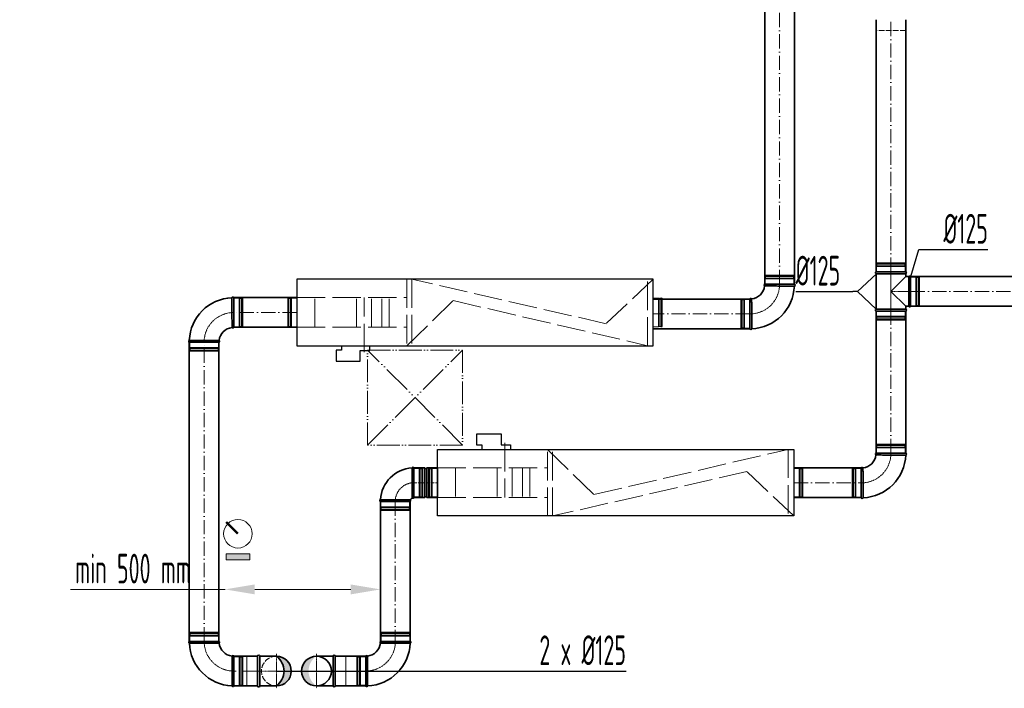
# Model space of a CAD drawing. Header units: millimetres. Extents: x 8221 to 89444, y -105166 to -5578.
# Tile 61 of 118: x 64339 to 68484, y -64703 to -61890. Entities that reach past the tile are written whole.
import ezdxf

# ---------------------------------------------------------------- set-up
doc = ezdxf.new("R2010")
doc.units = ezdxf.units.MM
for name, pattern in [('ACAD_ISO02W100', [15, 12, -3]), ('ACAD_ISO05W100', [33, 24, -3, 0, -3, 0, -3]), ('ACAD_ISO10W100', [18, 12, -3, 0, -3]), ('phl_thick', [0])]:
    doc.linetypes.add(name, pattern=pattern)
for name, color, linetype, lineweight in [('UT_KOTY - DIMENZE', 7, 'Continuous', 5), ('VZT_01 SUP (PŘÍVOD) - OBRYS', 5, 'Continuous', 35), ('VZT_02 SUP (PŘÍVOD) - OSA', 5, 'ACAD_ISO10W100', 5), ('VZT_05 ETA (ODVOD) - OBRYS', 6, 'Continuous', 35), ('VZT_06 ETA (ODVOD) - OSA', 6, 'ACAD_ISO10W100', 5), ('VZT_08 ETA (ODVOD) - SKRYTÉ', 6, 'ACAD_ISO02W100', 5), ('VZT_21 ZAŘÍZENÍ - OBRYS', 1, 'Continuous', 30), ('VZT_22 ZAŘÍZENÍ - DETAIL', 8, 'Continuous', 5), ('VZT_60_KOTY - DIMENZE', 7, 'Continuous', 5), ('VZT_KOTY - DIMENZE', 7, 'Continuous', 5), ('VZT_POPIS - OBECNE', 7, 'Continuous', 5), ('VZT_POŽADAVKY NA STAVBU - PODHLEDY', 4, 'ACAD_ISO05W100', 5)]:
    doc.layers.add(name, color=color, linetype=linetype, lineweight=lineweight)
for name, color, linetype, lineweight, plot in [('VZT_03 SUP (PŘÍVOD) - NETISK', 8, 'ACAD_ISO02W100', 5, False), ('VZT_07 ETA (ODVOD) - NETISK', 8, 'ACAD_ISO02W100', 5, False), ('VZT_39 TLUMIČE HLUKU - NETISK', 8, 'ACAD_ISO02W100', 5, False)]:
    doc.layers.add(name, color=color, linetype=linetype, lineweight=lineweight, plot=plot)
doc.styles.add('EVORA_125', font='isocp.shx', dxfattribs={"width": 0.6, "height": 125})
doc.styles.add('ISOCP 2.5', font='isocp.shx', dxfattribs={"width": 0.6, "height": 2.5})

msp = doc.modelspace()

# ---------------------------------------------------------------- hatches: boundary and pattern name
at = {"layer": 'VZT_01 SUP (PŘÍVOD) - OBRYS'}
h = msp.add_hatch(color=256, dxfattribs=at)
h.dxf.hatch_style = 1
h.paths.add_polyline_path([(65587.8, -64692.9, -0.242708), (65555.5, -64630.4), (65525.3, -64630.4, 0.414214)])
h.paths.add_polyline_path([(65525.3, -64630.4), (65555.5, -64630.4, -0.242708), (65587.8, -64567.9, 0.414214)])
at = {"layer": 'VZT_05 ETA (ODVOD) - OBRYS'}
h = msp.add_hatch(color=256, dxfattribs=at)
h.dxf.hatch_style = 1
h.paths.add_polyline_path([(65419.9, -64692.8, 0.242708), (65452.1, -64630.3), (65482.4, -64630.3, -0.414214)])
h.paths.add_polyline_path([(65482.4, -64630.3), (65452.1, -64630.3, 0.242708), (65419.9, -64567.8, -0.414214)])
at = {"layer": 'VZT_POPIS - OBECNE'}
h = msp.add_hatch(color=256, dxfattribs=at)
h.dxf.hatch_style = 1
h.paths.add_polyline_path([(65208, -64162.7), (65308, -64162.7), (65308, -64137.7), (65208, -64137.7)])

# ---------------------------------------------------------------- linework, layer by layer
at = {"layer": 'UT_KOTY - DIMENZE'}
for p, q in [((65203.9, -64286.8), (64553.7, -64286.8)), ((65733.3, -64286.8), (65328.9, -64286.8))]:
    msp.add_line(p, q, dxfattribs=at)
for points in [[(65328.9, -64266), (65328.9, -64307.6), (65203.9, -64286.8)], [(65733.3, -64266), (65733.3, -64307.6), (65858.3, -64286.8)]]:
    msp.add_solid(points, dxfattribs=at)
at = {"layer": 'VZT_01 SUP (PŘÍVOD) - OBRYS'}
for p, q in [((67944.2, -62950.9), (68069.2, -62950.9)), ((68069.2, -62958.6), (67944.2, -62958.6)), ((67944.2, -63108.3), (67944.2, -62958.6)), ((68006.7, -63033.4), (68069.2, -62970.9)), ((68069.2, -62970.9), (68069.2, -62958.6)), ((68082.1, -62970.9), (68069.2, -62970.9)), ((68082.1, -62970.9), (68082.1, -63095.9)), ((68089.7, -62970.9), (68089.7, -63095.9)), ((68069.2, -63095.9), (68006.7, -63033.4)), ((68069.2, -63108.3), (67944.2, -63108.3)), ((68069.2, -63115.9), (67944.2, -63115.9)), ((68082.1, -63095.9), (68069.2, -63095.9)), ((68069.2, -63108.3), (68069.2, -63095.9)), ((67944.2, -63713.8), (68069.2, -63713.8)), ((65991.4, -63900.5), (65991.4, -63775.5)), ((65999.1, -63900.5), (65999.1, -63775.5)), ((65999.1, -63775.5), (66044.6, -63775.5)), ((65999.1, -63900.5), (65999.1, -63775.5)), ((66044.6, -63900.5), (66044.6, -63775.5)), ((66052.6, -63900.5), (66052.6, -63775.5)), ((66052.6, -63775.5), (66098.1, -63775.5)), ((66098.1, -63900.5), (66098.1, -63775.5)), ((67881.7, -63901.3), (67881.7, -63776.3)), ((65999.1, -63900.5), (66044.6, -63900.5)), ((66052.6, -63900.5), (66098.1, -63900.5)), ((65982.6, -63909.3), (65857.6, -63909.3)), ((65982.6, -63917), (65857.6, -63917)), ((65983.6, -64505.3), (65858.6, -64505.3)), ((65796.1, -64567.8), (65796.1, -64692.8))]:
    msp.add_line(p, q, dxfattribs=at)
for points in [[(67944.2, -61890.1), (67944.2, -62950.6)], [(68069.2, -61890.1), (68069.2, -62950.6)], [(68711.7, -62970.9), (68090, -62970.9)], [(67944.2, -63115.9), (67944.2, -63713.8)], [(68069.2, -63115.9), (68069.2, -63713.8)], [(68711.7, -63095.9), (68090, -63095.9)], [(67882.2, -63775.5), (67598.1, -63775.5)], [(67882.2, -63900.5), (67598.1, -63900.5)], [(65857.6, -64505.3), (65857.6, -63917)], [(65982.6, -64505.3), (65982.6, -63917)], [(65658.8, -64567.8), (65588.8, -64567.8)], [(65658.8, -64567.8), (65658.8, -64692.8)], [(65796.1, -64567.8), (65667.8, -64567.8)], [(65667.8, -64567.8), (65667.8, -64692.8)], [(65658.8, -64692.8), (65588.8, -64692.8)], [(65796.1, -64692.8), (65667.8, -64692.8)]]:
    msp.add_lwpolyline(points, dxfattribs=at)
for centre, radius, start, end in [((67945.9, -62954.8), 4.17, 113.4678, 246.5322), ((68067.5, -62954.8), 4.17, 293.4678, 66.5322), ((68085.9, -62972.6), 4.17, 23.4678, 156.5322), ((67945.9, -63112.1), 4.17, 113.4678, 246.5322), ((68067.5, -63112.1), 4.17, 293.4678, 66.5322), ((68085.9, -63094.3), 4.17, 203.4678, 336.5322), ((67881.7, -63713.8), 62.5, 276.8302, 353.1698), ((67881.7, -63713.8), 187.5, 272.3607, 357.6393), ((67945.9, -63717.6), 4.17, 113.4678, 239.7019), ((68067.5, -63717.6), 4.17, 291.1072, 66.5322), ((65999.1, -63917), 141.5, 93.1369, 176.8631), ((65995.2, -63777.1), 4.17, 23.4678, 159.6691), ((66048.6, -63775.5), 4, 180, 0), ((67885.5, -63778), 4.17, 30.2981, 156.5322), ((65999.1, -63917), 16.5, 113.8093, 156.1907), ((65995.2, -63898.8), 4.17, 203.4678, 336.5322), ((66048.6, -63900.5), 4, 0, 180), ((67885.5, -63899.6), 4.17, 203.4678, 338.8928), ((65859.2, -63913.1), 4.17, 110.3309, 246.5322), ((65980.9, -63913.1), 4.17, 293.4678, 66.5322), ((65796.1, -64505.3), 62.5, 276.8302, 353.1698), ((65796.1, -64505.3), 187.5, 272.3607, 357.6393), ((65860.3, -64509.2), 4.17, 113.4678, 239.7019), ((65981.9, -64509.2), 4.17, 291.1072, 66.5322), ((65588.8, -64630.3), 62.5, 90, 270), ((65588.8, -64630.3), 62.5, 270, 90), ((65663.3, -64567.8), 4.5, 0, 180), ((65799.9, -64569.5), 4.17, 30.2981, 156.5322), ((65663.3, -64692.8), 4.5, 180, 0), ((65799.9, -64691.2), 4.17, 203.4678, 338.8928)]:
    msp.add_arc(centre, radius, start, end, dxfattribs=at)
for points, knots in [([(67943.8, -63721.2), (67943.8, -63721.2), (67945.3, -63721.2), (67951.5, -63721.3), (67956, -63721.3), (67967.3, -63721.4), (67974.1, -63721.4), (67989.2, -63721.4), (67997.2, -63721.4), (68013.6, -63721.5), (68021.7, -63721.5), (68036.9, -63721.5), (68043.8, -63721.5), (68055.6, -63721.5), (68060.4, -63721.5), (68067, -63721.5), (68068.8, -63721.5), (68069, -63721.5), (68069, -63721.5), (68069, -63721.5)], [0, 0, 0, 0, 24.235852, 24.235852, 48.531845, 48.531845, 73.024415, 73.024415, 97.570898, 97.570898, 122.078339, 122.078339, 146.53579, 146.53579, 170.957495, 170.957495, 195.359468, 195.359468, 197.168246, 197.168246, 197.168246, 197.168246]), ([(67889.1, -63775.8), (67889.1, -63775.8), (67889.1, -63775.9), (67889.1, -63776.2), (67889.1, -63776.6), (67889.2, -63777.6), (67889.2, -63778.4), (67889.2, -63781.5), (67889.2, -63784.7), (67889.2, -63793.6), (67889.3, -63799.8), (67889.3, -63813.9), (67889.3, -63821.7), (67889.4, -63837.9), (67889.4, -63846.1), (67889.4, -63862), (67889.4, -63869.5), (67889.4, -63882.7), (67889.4, -63888.2), (67889.4, -63895.2), (67889.4, -63897.4), (67889.4, -63900.4), (67889.4, -63901.1), (67889.4, -63901.1)], [197.067977, 197.067977, 197.067977, 197.067977, 201.792196, 201.792196, 209.190204, 209.190204, 218.040239, 218.040239, 237.760854, 237.760854, 262.206108, 262.206108, 286.831239, 286.831239, 311.323072, 311.323072, 335.946087, 335.946087, 360.704397, 360.704397, 377.088273, 377.088273, 394.105327, 394.105327, 394.105327, 394.105327]), ([(65858.2, -64512.8), (65858.2, -64512.8), (65858.2, -64512.8), (65858.5, -64512.8), (65858.9, -64512.8), (65859.9, -64512.8), (65860.7, -64512.8), (65863.8, -64512.8), (65867, -64512.8), (65875.9, -64512.9), (65882.1, -64512.9), (65896.2, -64512.9), (65904, -64513), (65920.2, -64513), (65928.5, -64513), (65944.3, -64513), (65951.8, -64513), (65965, -64513.1), (65970.6, -64513.1), (65977.5, -64513.1), (65979.7, -64513.1), (65982.7, -64513.1), (65983.5, -64513.1), (65983.5, -64513.1)], [197.067977, 197.067977, 197.067977, 197.067977, 201.792196, 201.792196, 209.190204, 209.190204, 218.040239, 218.040239, 237.760854, 237.760854, 262.206108, 262.206108, 286.831239, 286.831239, 311.323072, 311.323072, 335.946087, 335.946087, 360.704397, 360.704397, 377.088273, 377.088273, 394.105327, 394.105327, 394.105327, 394.105327]), ([(65803.5, -64567.4), (65803.5, -64567.4), (65803.6, -64569), (65803.6, -64575.1), (65803.6, -64579.6), (65803.7, -64591), (65803.7, -64597.8), (65803.7, -64612.8), (65803.8, -64620.9), (65803.8, -64637.2), (65803.8, -64645.3), (65803.8, -64660.5), (65803.8, -64667.5), (65803.8, -64679.3), (65803.8, -64684), (65803.8, -64690.6), (65803.8, -64692.4), (65803.8, -64692.7), (65803.8, -64692.7), (65803.8, -64692.7)], [0, 0, 0, 0, 24.235852, 24.235852, 48.531845, 48.531845, 73.024415, 73.024415, 97.570898, 97.570898, 122.078339, 122.078339, 146.53579, 146.53579, 170.957495, 170.957495, 195.359468, 195.359468, 197.168246, 197.168246, 197.168246, 197.168246])]:
    msp.add_open_spline(points, degree=3, knots=knots, dxfattribs=at)
at = {"layer": 'VZT_02 SUP (PŘÍVOD) - OSA', "ltscale": 0.3}
for p in [(65516.3, -64630.3), (65661.3, -64630.3)]:
    msp.add_line(p, (65588.8, -64630.3), dxfattribs=at)
at = {"layer": 'VZT_02 SUP (PŘÍVOD) - OSA', "ltscale": 5}
for points in [[(68006.7, -62950.6), (68006.7, -61890.1)], [(68090, -63033.4), (68711.7, -63033.4)], [(68006.7, -63713.8), (68006.7, -63115.9)], [(67598.1, -63838), (67882.2, -63838)], [(65920.1, -63917), (65920.1, -64505.3)], [(65667.8, -64630.3), (65796.1, -64630.3)]]:
    msp.add_lwpolyline(points, dxfattribs=at)
at = {"layer": 'VZT_02 SUP (PŘÍVOD) - OSA', "ltscale": 0.3}
for points in [[(68089.7, -63033.4), (68006.7, -63033.4)], [(65588.8, -64557.8), (65588.8, -64630.3)], [(65516.3, -64630.3), (65588.8, -64630.3)], [(65588.8, -64630.3), (65667.8, -64630.3)], [(65588.8, -64630.3), (65588.8, -64702.8)]]:
    msp.add_lwpolyline(points, dxfattribs=at)
for points in [[(68006.7, -63713.8), (68006.7, -63713.8, -0.414214), (67881.7, -63838.8), (67881.7, -63838.8)], [(65920.1, -63917), (65920.1, -63917, -0.414214), (65999.1, -63838), (65999.1, -63838)], [(65796.1, -64630.3), (65796.1, -64630.3, 0.414214), (65921.1, -64505.3), (65921.1, -64505.3)]]:
    msp.add_lwpolyline(points, format="xyb", dxfattribs=at)
at = {"layer": 'VZT_02 SUP (PŘÍVOD) - OSA'}
msp.add_lwpolyline([(65999.1, -63838), (66098.1, -63838)], dxfattribs=at)
at = {"layer": 'VZT_03 SUP (PŘÍVOD) - NETISK', "ltscale": 0.4}
for p, q in [((68066.7, -62912.9), (67946.7, -62912.9)), ((67946.7, -62912.9), (67946.7, -62916.9)), ((68066.7, -62912.9), (68066.7, -62916.9)), ((68067.7, -62917.4), (67945.7, -62917.4)), ((67945.7, -62917.4), (67945.7, -62917.9)), ((68067.7, -62917.9), (67945.7, -62917.9)), ((68067.7, -62924.9), (67945.7, -62924.9)), ((67945.7, -62924.9), (67945.7, -62925.4)), ((68067.7, -62925.4), (67945.7, -62925.4)), ((68066.7, -62916.9), (67946.7, -62916.9)), ((68066.7, -62928.9), (67946.7, -62928.9)), ((67946.7, -62928.9), (67946.7, -62950.9)), ((67947.7, -62916.9), (67947.7, -62917.4)), ((67947.7, -62917.9), (67947.7, -62924.9)), ((67947.7, -62925.4), (67947.7, -62928.9)), ((68065.7, -62916.9), (68065.7, -62917.4)), ((68065.7, -62917.9), (68065.7, -62924.9)), ((68065.7, -62925.4), (68065.7, -62928.9)), ((68066.7, -62928.9), (68066.7, -62950.9)), ((68067.7, -62917.4), (68067.7, -62917.9)), ((68067.7, -62924.9), (68067.7, -62925.4)), ((68089.7, -62973.4), (68111.7, -62973.4)), ((68111.7, -62973.4), (68111.7, -63093.4)), ((68111.7, -62974.4), (68115.2, -62974.4)), ((68115.2, -62972.4), (68115.2, -63094.4)), ((68115.2, -62972.4), (68115.7, -62972.4)), ((68115.7, -62972.4), (68115.7, -63094.4)), ((68115.7, -62974.4), (68122.7, -62974.4)), ((68122.7, -62972.4), (68122.7, -63094.4)), ((68122.7, -62972.4), (68123.2, -62972.4)), ((68123.2, -62972.4), (68123.2, -63094.4)), ((68123.2, -62974.4), (68123.7, -62974.4)), ((68123.7, -62973.4), (68123.7, -63093.4)), ((68123.7, -62973.4), (68127.7, -62973.4)), ((68127.7, -62973.4), (68127.7, -63093.4)), ((67946.7, -63115.9), (67946.7, -63137.9)), ((68066.7, -63115.9), (68066.7, -63137.9)), ((68089.7, -63093.4), (68111.7, -63093.4)), ((68111.7, -63092.4), (68115.2, -63092.4)), ((68115.2, -63094.4), (68115.7, -63094.4)), ((68115.7, -63092.4), (68122.7, -63092.4)), ((68122.7, -63094.4), (68123.2, -63094.4)), ((68123.2, -63092.4), (68123.7, -63092.4)), ((68123.7, -63093.4), (68127.7, -63093.4)), ((68067.7, -63141.4), (67945.7, -63141.4)), ((67945.7, -63141.4), (67945.7, -63141.9)), ((68067.7, -63141.9), (67945.7, -63141.9)), ((68067.7, -63148.9), (67945.7, -63148.9)), ((67945.7, -63148.9), (67945.7, -63149.4)), ((68067.7, -63149.4), (67945.7, -63149.4)), ((68066.7, -63137.9), (67946.7, -63137.9)), ((68066.7, -63149.9), (67946.7, -63149.9)), ((67946.7, -63149.9), (67946.7, -63153.9)), ((68066.7, -63153.9), (67946.7, -63153.9)), ((67947.7, -63137.9), (67947.7, -63141.4)), ((67947.7, -63141.9), (67947.7, -63148.9)), ((67947.7, -63149.4), (67947.7, -63149.9)), ((68065.7, -63137.9), (68065.7, -63141.4)), ((68065.7, -63141.9), (68065.7, -63148.9)), ((68065.7, -63149.4), (68065.7, -63149.9)), ((68066.7, -63149.9), (68066.7, -63153.9)), ((68067.7, -63141.4), (68067.7, -63141.9)), ((68067.7, -63148.9), (68067.7, -63149.4)), ((67945.7, -63680.3), (68067.7, -63680.3)), ((67945.7, -63680.8), (67945.7, -63680.3)), ((67945.7, -63680.8), (68067.7, -63680.8)), ((67945.7, -63687.8), (68067.7, -63687.8)), ((67945.7, -63688.3), (67945.7, -63687.8)), ((67945.7, -63688.3), (68067.7, -63688.3)), ((67946.7, -63675.8), (68066.7, -63675.8)), ((67946.7, -63679.8), (67946.7, -63675.8)), ((67946.7, -63679.8), (68066.7, -63679.8)), ((67946.7, -63691.8), (68066.7, -63691.8)), ((67946.7, -63713.8), (67946.7, -63691.8)), ((67947.7, -63680.3), (67947.7, -63679.8)), ((67947.7, -63687.8), (67947.7, -63680.8)), ((67947.7, -63691.8), (67947.7, -63688.3)), ((68065.7, -63680.3), (68065.7, -63679.8)), ((68065.7, -63687.8), (68065.7, -63680.8)), ((68065.7, -63691.8), (68065.7, -63688.3)), ((68066.7, -63679.8), (68066.7, -63675.8)), ((68066.7, -63713.8), (68066.7, -63691.8)), ((68067.7, -63680.8), (68067.7, -63680.3)), ((68067.7, -63688.3), (68067.7, -63687.8)), ((65999.1, -63778), (66021.1, -63778)), ((66021.1, -63898), (66021.1, -63778)), ((66021.1, -63779), (66024.6, -63779)), ((66024.6, -63899), (66024.6, -63777)), ((66024.6, -63777), (66025.1, -63777)), ((66025.1, -63899), (66025.1, -63777)), ((66025.1, -63779), (66032.1, -63779)), ((66032.1, -63899), (66032.1, -63777)), ((66032.1, -63777), (66032.6, -63777)), ((66032.6, -63899), (66032.6, -63777)), ((66032.6, -63779), (66033.1, -63779)), ((66033.1, -63898), (66033.1, -63778)), ((66033.1, -63778), (66037.1, -63778)), ((66037.1, -63898), (66037.1, -63778)), ((67843.7, -63898.8), (67843.7, -63778.8)), ((67847.7, -63778.8), (67843.7, -63778.8)), ((67847.7, -63898.8), (67847.7, -63778.8)), ((67848.2, -63779.8), (67847.7, -63779.8)), ((67848.2, -63899.8), (67848.2, -63777.8)), ((67848.7, -63777.8), (67848.2, -63777.8)), ((67848.7, -63899.8), (67848.7, -63777.8)), ((67855.7, -63779.8), (67848.7, -63779.8)), ((67855.7, -63899.8), (67855.7, -63777.8)), ((67856.2, -63777.8), (67855.7, -63777.8)), ((67856.2, -63899.8), (67856.2, -63777.8)), ((67859.7, -63779.8), (67856.2, -63779.8)), ((67859.7, -63898.8), (67859.7, -63778.8)), ((67881.7, -63778.8), (67859.7, -63778.8)), ((65999.1, -63898), (66021.1, -63898)), ((66021.1, -63897), (66024.6, -63897)), ((66024.6, -63899), (66025.1, -63899)), ((66025.1, -63897), (66032.1, -63897)), ((66032.1, -63899), (66032.6, -63899)), ((66032.6, -63897), (66033.1, -63897)), ((66033.1, -63898), (66037.1, -63898)), ((67847.7, -63898.8), (67843.7, -63898.8)), ((67848.2, -63897.8), (67847.7, -63897.8)), ((67848.7, -63899.8), (67848.2, -63899.8)), ((67855.7, -63897.8), (67848.7, -63897.8)), ((67856.2, -63899.8), (67855.7, -63899.8)), ((67859.7, -63897.8), (67856.2, -63897.8)), ((67881.7, -63898.8), (67859.7, -63898.8)), ((65981.1, -63942.5), (65859.1, -63942.5)), ((65859.1, -63943), (65859.1, -63942.5)), ((65981.1, -63943), (65859.1, -63943)), ((65981.1, -63950), (65859.1, -63950)), ((65859.1, -63950.5), (65859.1, -63950)), ((65860.1, -63939), (65860.1, -63917)), ((65980.1, -63939), (65860.1, -63939)), ((65861.1, -63942.5), (65861.1, -63939)), ((65861.1, -63950), (65861.1, -63943)), ((65979.1, -63942.5), (65979.1, -63939)), ((65979.1, -63950), (65979.1, -63943)), ((65980.1, -63939), (65980.1, -63917)), ((65981.1, -63943), (65981.1, -63942.5)), ((65981.1, -63950.5), (65981.1, -63950)), ((65981.1, -63950.5), (65859.1, -63950.5)), ((65980.1, -63951), (65860.1, -63951)), ((65860.1, -63955), (65860.1, -63951)), ((65980.1, -63955), (65860.1, -63955)), ((65861.1, -63951), (65861.1, -63950.5)), ((65979.1, -63951), (65979.1, -63950.5)), ((65980.1, -63955), (65980.1, -63951)), ((65982.1, -64471.8), (65860.1, -64471.8)), ((65860.1, -64472.3), (65860.1, -64471.8)), ((65982.1, -64472.3), (65860.1, -64472.3)), ((65982.1, -64479.3), (65860.1, -64479.3)), ((65860.1, -64479.8), (65860.1, -64479.3)), ((65982.1, -64479.8), (65860.1, -64479.8)), ((65981.1, -64467.3), (65861.1, -64467.3)), ((65861.1, -64471.3), (65861.1, -64467.3)), ((65981.1, -64471.3), (65861.1, -64471.3)), ((65981.1, -64483.3), (65861.1, -64483.3)), ((65861.1, -64505.3), (65861.1, -64483.3)), ((65862.1, -64471.8), (65862.1, -64471.3)), ((65862.1, -64479.3), (65862.1, -64472.3)), ((65862.1, -64483.3), (65862.1, -64479.8)), ((65980.1, -64471.8), (65980.1, -64471.3)), ((65980.1, -64479.3), (65980.1, -64472.3)), ((65980.1, -64483.3), (65980.1, -64479.8)), ((65981.1, -64471.3), (65981.1, -64467.3)), ((65981.1, -64505.3), (65981.1, -64483.3)), ((65982.1, -64472.3), (65982.1, -64471.8)), ((65982.1, -64479.8), (65982.1, -64479.3)), ((65758.1, -64570.3), (65758.1, -64690.3)), ((65762.1, -64570.3), (65758.1, -64570.3)), ((65762.1, -64570.3), (65762.1, -64690.3)), ((65762.6, -64571.3), (65762.1, -64571.3)), ((65762.6, -64569.3), (65762.6, -64691.3)), ((65763.1, -64569.3), (65762.6, -64569.3)), ((65763.1, -64569.3), (65763.1, -64691.3)), ((65770.1, -64571.3), (65763.1, -64571.3)), ((65770.1, -64569.3), (65770.1, -64691.3)), ((65770.6, -64569.3), (65770.1, -64569.3)), ((65770.6, -64569.3), (65770.6, -64691.3)), ((65774.1, -64571.3), (65770.6, -64571.3)), ((65774.1, -64570.3), (65774.1, -64690.3)), ((65796.1, -64570.3), (65774.1, -64570.3)), ((65762.1, -64690.3), (65758.1, -64690.3)), ((65762.6, -64689.3), (65762.1, -64689.3)), ((65763.1, -64691.3), (65762.6, -64691.3)), ((65770.1, -64689.3), (65763.1, -64689.3)), ((65770.6, -64691.3), (65770.1, -64691.3)), ((65774.1, -64689.3), (65770.6, -64689.3)), ((65796.1, -64690.3), (65774.1, -64690.3))]:
    msp.add_line(p, q, dxfattribs=at)
for points in [[(68006.7, -63115.9), (68006.7, -62950.9)], [(65667.8, -64567.8), (65712.8, -64567.8), (65712.8, -64692.8), (65667.8, -64692.8)]]:
    msp.add_lwpolyline(points, dxfattribs=at)
at = {"layer": 'VZT_05 ETA (ODVOD) - OBRYS'}
for p, q in [((67475.5, -63002.8), (67600.5, -63002.8)), ((65240.7, -63059.5), (65240.7, -63184.5)), ((67413, -63190.3), (67413, -63065.3)), ((65178.2, -63247), (65053.2, -63247)), ((65178.4, -64505.4), (65053.4, -64505.4)), ((65240.9, -64692.9), (65240.9, -64567.9))]:
    msp.add_line(p, q, dxfattribs=at)
for points in [[(67475.5, -61307.7), (67475.5, -63002.4)], [(67600.5, -61307.7), (67600.5, -63002.4)], [(65241, -63059.2), (65505.8, -63059.2)], [(67006, -63065.3), (67413, -63065.3)], [(65241, -63184.2), (65505.8, -63184.2)], [(67006, -63190.3), (67413, -63190.3)], [(65053.2, -63247), (65053.2, -64505.4)], [(65178.2, -63247), (65178.2, -64505.4)], [(65240.9, -64567.9), (65340.9, -64567.9)], [(65340.9, -64567.9), (65340.9, -64692.9)], [(65349.9, -64567.9), (65349.9, -64692.9)], [(65349.9, -64567.9), (65419.9, -64567.9)], [(65240.9, -64692.9), (65340.9, -64692.9)], [(65349.9, -64692.9), (65419.9, -64692.9)]]:
    msp.add_lwpolyline(points, dxfattribs=at)
for centre, radius, start, end in [((67413, -63002.8), 62.5, 276.8302, 353.1698), ((67413, -63002.8), 187.5, 272.3607, 357.6393), ((67477.2, -63006.6), 4.17, 113.4678, 239.7019), ((67598.9, -63006.6), 4.17, 291.1072, 66.5322), ((65240.7, -63247), 187.5, 92.3607, 177.6393), ((65236.9, -63061.2), 4.17, 23.4678, 158.8928), ((67416.9, -63066.9), 4.17, 30.2981, 156.5322), ((65240.7, -63247), 62.5, 96.8302, 173.1698), ((65236.9, -63182.8), 4.17, 210.2981, 336.5322), ((67416.9, -63188.6), 4.17, 203.4678, 338.8928), ((65054.9, -63243.2), 4.17, 111.1072, 246.5322), ((65176.6, -63243.2), 4.17, 293.4678, 59.7019), ((65055.1, -64509.2), 4.17, 113.4678, 248.8928), ((65240.9, -64505.4), 187.5, 182.3607, 267.6393), ((65176.8, -64509.2), 4.17, 300.2981, 66.5322), ((65240.9, -64505.4), 62.5, 186.8302, 263.1698), ((65237.1, -64569.5), 4.17, 23.4678, 149.7019), ((65345.4, -64567.9), 4.5, 0, 180), ((65375.4, -64630.3), 76.7, 305.4307, 54.5693), ((65419.9, -64630.4), 62.5, 270, 90), ((65237.1, -64691.2), 4.17, 201.1072, 336.5322), ((65345.4, -64692.9), 4.5, 180, 0)]:
    msp.add_arc(centre, radius, start, end, dxfattribs=at)
for points, knots in [([(67475.1, -63010.2), (67475.1, -63010.2), (67476.7, -63010.2), (67482.8, -63010.2), (67487.3, -63010.3), (67498.7, -63010.3), (67505.5, -63010.3), (67520.5, -63010.4), (67528.6, -63010.4), (67544.9, -63010.4), (67553, -63010.4), (67568.2, -63010.5), (67575.2, -63010.5), (67586.9, -63010.5), (67591.7, -63010.5), (67598.3, -63010.5), (67600.1, -63010.5), (67600.4, -63010.5), (67600.4, -63010.5), (67600.4, -63010.5)], [0, 0, 0, 0, 24.235852, 24.235852, 48.531845, 48.531845, 73.024415, 73.024415, 97.570898, 97.570898, 122.078339, 122.078339, 146.53579, 146.53579, 170.957495, 170.957495, 195.359468, 195.359468, 197.168246, 197.168246, 197.168246, 197.168246]), ([(65233.3, -63185), (65233.3, -63185), (65233.3, -63184.9), (65233.3, -63184.6), (65233.3, -63184.3), (65233.3, -63183.2), (65233.3, -63182.4), (65233.3, -63179.3), (65233.2, -63176.1), (65233.2, -63167.2), (65233.2, -63161), (65233.1, -63146.9), (65233.1, -63139.1), (65233.1, -63122.9), (65233.1, -63114.7), (65233, -63098.8), (65233, -63091.3), (65233, -63078.1), (65233, -63072.6), (65233, -63065.6), (65233, -63063.4), (65233, -63060.4), (65233, -63059.7), (65233, -63059.7)], [197.067977, 197.067977, 197.067977, 197.067977, 201.792196, 201.792196, 209.190204, 209.190204, 218.040239, 218.040239, 237.760854, 237.760854, 262.206108, 262.206108, 286.831239, 286.831239, 311.323072, 311.323072, 335.946087, 335.946087, 360.704397, 360.704397, 377.088273, 377.088273, 394.105327, 394.105327, 394.105327, 394.105327]), ([(67420.5, -63064.8), (67420.5, -63064.8), (67420.5, -63064.9), (67420.5, -63065.2), (67420.5, -63065.5), (67420.5, -63066.6), (67420.5, -63067.3), (67420.5, -63070.5), (67420.5, -63073.6), (67420.6, -63082.6), (67420.6, -63088.7), (67420.6, -63102.8), (67420.7, -63110.7), (67420.7, -63126.9), (67420.7, -63135.1), (67420.7, -63151), (67420.7, -63158.5), (67420.7, -63171.6), (67420.7, -63177.2), (67420.8, -63184.2), (67420.8, -63186.3), (67420.8, -63189.3), (67420.8, -63190.1), (67420.8, -63190.1)], [197.067977, 197.067977, 197.067977, 197.067977, 201.792196, 201.792196, 209.190204, 209.190204, 218.040239, 218.040239, 237.760854, 237.760854, 262.206108, 262.206108, 286.831239, 286.831239, 311.323072, 311.323072, 335.946087, 335.946087, 360.704397, 360.704397, 377.088273, 377.088273, 394.105327, 394.105327, 394.105327, 394.105327]), ([(65178.7, -63239.6), (65178.7, -63239.6), (65177.1, -63239.6), (65171, -63239.5), (65166.5, -63239.5), (65155.1, -63239.4), (65148.3, -63239.4), (65133.3, -63239.4), (65125.2, -63239.4), (65108.9, -63239.3), (65100.7, -63239.3), (65085.5, -63239.3), (65078.6, -63239.3), (65066.8, -63239.3), (65062.1, -63239.3), (65055.5, -63239.3), (65053.7, -63239.3), (65053.4, -63239.3), (65053.4, -63239.3), (65053.4, -63239.3)], [0, 0, 0, 0, 24.235852, 24.235852, 48.531845, 48.531845, 73.024415, 73.024415, 97.570898, 97.570898, 122.078339, 122.078339, 146.53579, 146.53579, 170.957495, 170.957495, 195.359468, 195.359468, 197.168246, 197.168246, 197.168246, 197.168246]), ([(65178.9, -64512.8), (65178.9, -64512.8), (65177.3, -64512.8), (65171.2, -64512.9), (65166.7, -64512.9), (65155.3, -64512.9), (65148.5, -64513), (65133.5, -64513), (65125.4, -64513), (65109.1, -64513), (65100.9, -64513), (65085.7, -64513.1), (65078.8, -64513.1), (65067, -64513.1), (65062.3, -64513.1), (65055.7, -64513.1), (65053.9, -64513.1), (65053.6, -64513.1), (65053.6, -64513.1), (65053.6, -64513.1)], [0, 0, 0, 0, 24.235852, 24.235852, 48.531845, 48.531845, 73.024415, 73.024415, 97.570898, 97.570898, 122.078339, 122.078339, 146.53579, 146.53579, 170.957495, 170.957495, 195.359468, 195.359468, 197.168246, 197.168246, 197.168246, 197.168246]), ([(65233.5, -64567.4), (65233.5, -64567.4), (65233.5, -64567.5), (65233.5, -64567.8), (65233.5, -64568.1), (65233.5, -64569.2), (65233.5, -64570), (65233.5, -64573.1), (65233.4, -64576.2), (65233.4, -64585.2), (65233.4, -64591.3), (65233.3, -64605.4), (65233.3, -64613.3), (65233.3, -64629.5), (65233.3, -64637.7), (65233.2, -64653.6), (65233.2, -64661.1), (65233.2, -64674.2), (65233.2, -64679.8), (65233.2, -64686.8), (65233.2, -64688.9), (65233.2, -64691.9), (65233.2, -64692.7), (65233.2, -64692.7)], [197.067977, 197.067977, 197.067977, 197.067977, 201.792196, 201.792196, 209.190204, 209.190204, 218.040239, 218.040239, 237.760854, 237.760854, 262.206108, 262.206108, 286.831239, 286.831239, 311.323072, 311.323072, 335.946087, 335.946087, 360.704397, 360.704397, 377.088273, 377.088273, 394.105327, 394.105327, 394.105327, 394.105327])]:
    msp.add_open_spline(points, degree=3, knots=knots, dxfattribs=at)
at = {"layer": 'VZT_06 ETA (ODVOD) - OSA', "ltscale": 0.3}
for p, q in [((65492.4, -64630.3), (65419.9, -64630.3)), ((65492.4, -64630.4), (65419.9, -64630.4))]:
    msp.add_line(p, q, dxfattribs=at)
at = {"layer": 'VZT_06 ETA (ODVOD) - OSA', "ltscale": 5}
for points in [[(67538, -63002.4), (67538, -61307.7)], [(65505.8, -63121.7), (65241, -63121.7)], [(67413, -63127.8), (67006, -63127.8)], [(65115.7, -64505.4), (65115.7, -63247)], [(65340.9, -64630.4), (65240.9, -64630.4)]]:
    msp.add_lwpolyline(points, dxfattribs=at)
at = {"layer": 'VZT_06 ETA (ODVOD) - OSA', "ltscale": 0.3}
for points in [[(67538, -63002.8), (67538, -63002.8, -0.414214), (67413, -63127.8), (67413, -63127.8)], [(65115.7, -63247), (65115.7, -63247, -0.414214), (65240.7, -63122), (65240.7, -63122)], [(65115.9, -64505.4), (65115.9, -64505.4, 0.414214), (65240.9, -64630.4), (65240.9, -64630.4)]]:
    msp.add_lwpolyline(points, format="xyb", dxfattribs=at)
for points in [[(65419.9, -64557.9), (65419.9, -64630.4)], [(65419.9, -64630.4), (65340.9, -64630.4)], [(65492.4, -64630.4), (65419.9, -64630.4)], [(65419.9, -64630.4), (65419.9, -64702.9)]]:
    msp.add_lwpolyline(points, dxfattribs=at)
at = {"layer": 'VZT_07 ETA (ODVOD) - NETISK', "ltscale": 0.4}
for p, q in [((67477, -62969.3), (67599, -62969.3)), ((67477, -62969.8), (67477, -62969.3)), ((67477, -62969.8), (67599, -62969.8)), ((67477, -62976.8), (67599, -62976.8)), ((67477, -62977.3), (67477, -62976.8)), ((67477, -62977.3), (67599, -62977.3)), ((67478, -62964.8), (67598, -62964.8)), ((67478, -62968.8), (67478, -62964.8)), ((67478, -62968.8), (67598, -62968.8)), ((67478, -62980.8), (67598, -62980.8)), ((67478, -63002.8), (67478, -62980.8)), ((67479, -62969.3), (67479, -62968.8)), ((67479, -62976.8), (67479, -62969.8)), ((67479, -62980.8), (67479, -62977.3)), ((67597, -62969.3), (67597, -62968.8)), ((67597, -62976.8), (67597, -62969.8)), ((67597, -62980.8), (67597, -62977.3)), ((67598, -62968.8), (67598, -62964.8)), ((67598, -63002.8), (67598, -62980.8)), ((67599, -62969.8), (67599, -62969.3)), ((67599, -62977.3), (67599, -62976.8)), ((65240.7, -63062), (65262.7, -63062)), ((65262.7, -63062), (65262.7, -63182)), ((65262.7, -63063), (65266.2, -63063)), ((65266.2, -63061), (65266.2, -63183)), ((65266.2, -63061), (65266.7, -63061)), ((65266.7, -63061), (65266.7, -63183)), ((65266.7, -63063), (65273.7, -63063)), ((65273.7, -63061), (65273.7, -63183)), ((65273.7, -63061), (65274.2, -63061)), ((65274.2, -63061), (65274.2, -63183)), ((65274.2, -63063), (65274.7, -63063)), ((65274.7, -63062), (65274.7, -63182)), ((65274.7, -63062), (65278.7, -63062)), ((65278.7, -63062), (65278.7, -63182)), ((65467.8, -63061.7), (65467.8, -63181.7)), ((65471.8, -63061.7), (65467.8, -63061.7)), ((65471.8, -63061.7), (65471.8, -63181.7)), ((65472.3, -63062.7), (65471.8, -63062.7)), ((65472.3, -63060.7), (65472.3, -63182.7)), ((65472.8, -63060.7), (65472.3, -63060.7)), ((65472.8, -63060.7), (65472.8, -63182.7)), ((65479.8, -63062.7), (65472.8, -63062.7)), ((65479.8, -63060.7), (65479.8, -63182.7)), ((65480.3, -63060.7), (65479.8, -63060.7)), ((65480.3, -63060.7), (65480.3, -63182.7)), ((65483.8, -63062.7), (65480.3, -63062.7)), ((65483.8, -63061.7), (65483.8, -63181.7)), ((65505.8, -63061.7), (65483.8, -63061.7)), ((67005.8, -63061.7), (67027.8, -63061.7)), ((67027.8, -63061.7), (67027.8, -63181.7)), ((67027.8, -63062.7), (67031.3, -63062.7)), ((67031.3, -63060.7), (67031.3, -63182.7)), ((67031.3, -63060.7), (67031.8, -63060.7)), ((67031.8, -63060.7), (67031.8, -63182.7)), ((67031.8, -63062.7), (67038.8, -63062.7)), ((67038.8, -63060.7), (67038.8, -63182.7)), ((67038.8, -63060.7), (67039.3, -63060.7)), ((67039.3, -63060.7), (67039.3, -63182.7)), ((67039.3, -63062.7), (67039.8, -63062.7)), ((67039.8, -63061.7), (67039.8, -63181.7)), ((67039.8, -63061.7), (67043.8, -63061.7)), ((67043.8, -63061.7), (67043.8, -63181.7)), ((67375, -63187.8), (67375, -63067.8)), ((67379, -63067.8), (67375, -63067.8)), ((67379, -63187.8), (67379, -63067.8)), ((67379.5, -63068.8), (67379, -63068.8)), ((67379.5, -63188.8), (67379.5, -63066.8)), ((67380, -63066.8), (67379.5, -63066.8)), ((67380, -63188.8), (67380, -63066.8)), ((67387, -63068.8), (67380, -63068.8)), ((67387, -63188.8), (67387, -63066.8)), ((67387.5, -63066.8), (67387, -63066.8)), ((67387.5, -63188.8), (67387.5, -63066.8)), ((67391, -63068.8), (67387.5, -63068.8)), ((67391, -63187.8), (67391, -63067.8)), ((67413, -63067.8), (67391, -63067.8)), ((65240.7, -63182), (65262.7, -63182)), ((65262.7, -63181), (65266.2, -63181)), ((65266.2, -63183), (65266.7, -63183)), ((65266.7, -63181), (65273.7, -63181)), ((65273.7, -63183), (65274.2, -63183)), ((65274.2, -63181), (65274.7, -63181)), ((65274.7, -63182), (65278.7, -63182)), ((65471.8, -63181.7), (65467.8, -63181.7)), ((65472.3, -63180.7), (65471.8, -63180.7)), ((65472.8, -63182.7), (65472.3, -63182.7)), ((65479.8, -63180.7), (65472.8, -63180.7)), ((65480.3, -63182.7), (65479.8, -63182.7)), ((65483.8, -63180.7), (65480.3, -63180.7)), ((65505.8, -63181.7), (65483.8, -63181.7)), ((67005.8, -63181.7), (67027.8, -63181.7)), ((67027.8, -63180.7), (67031.3, -63180.7)), ((67031.3, -63182.7), (67031.8, -63182.7)), ((67031.8, -63180.7), (67038.8, -63180.7)), ((67038.8, -63182.7), (67039.3, -63182.7)), ((67039.3, -63180.7), (67039.8, -63180.7)), ((67039.8, -63181.7), (67043.8, -63181.7)), ((67379, -63187.8), (67375, -63187.8)), ((67379.5, -63186.8), (67379, -63186.8)), ((67380, -63188.8), (67379.5, -63188.8)), ((67387, -63186.8), (67380, -63186.8)), ((67387.5, -63188.8), (67387, -63188.8)), ((67391, -63186.8), (67387.5, -63186.8)), ((67413, -63187.8), (67391, -63187.8)), ((65176.7, -63272.5), (65054.7, -63272.5)), ((65054.7, -63272.5), (65054.7, -63273)), ((65176.7, -63273), (65054.7, -63273)), ((65176.7, -63280), (65054.7, -63280)), ((65054.7, -63280), (65054.7, -63280.5)), ((65176.7, -63280.5), (65054.7, -63280.5)), ((65055.7, -63247), (65055.7, -63269)), ((65175.7, -63269), (65055.7, -63269)), ((65175.7, -63281), (65055.7, -63281)), ((65055.7, -63281), (65055.7, -63285)), ((65175.7, -63285), (65055.7, -63285)), ((65056.7, -63269), (65056.7, -63272.5)), ((65056.7, -63273), (65056.7, -63280)), ((65056.7, -63280.5), (65056.7, -63281)), ((65174.7, -63269), (65174.7, -63272.5)), ((65174.7, -63273), (65174.7, -63280)), ((65174.7, -63280.5), (65174.7, -63281)), ((65175.7, -63247), (65175.7, -63269)), ((65175.7, -63281), (65175.7, -63285)), ((65176.7, -63272.5), (65176.7, -63273)), ((65176.7, -63280), (65176.7, -63280.5)), ((66060.1, -63898), (66060.1, -63778)), ((66064.1, -63778), (66060.1, -63778)), ((66064.1, -63898), (66064.1, -63778)), ((66064.6, -63779), (66064.1, -63779)), ((66064.6, -63899), (66064.6, -63777)), ((66065.1, -63777), (66064.6, -63777)), ((66065.1, -63899), (66065.1, -63777)), ((66072.1, -63779), (66065.1, -63779)), ((66072.1, -63899), (66072.1, -63777)), ((66072.6, -63777), (66072.1, -63777)), ((66072.6, -63899), (66072.6, -63777)), ((66076.1, -63779), (66072.6, -63779)), ((66076.1, -63898), (66076.1, -63778)), ((66098.1, -63778), (66076.1, -63778)), ((67598.1, -63778), (67620.1, -63778)), ((67620.1, -63898), (67620.1, -63778)), ((67620.1, -63779), (67623.6, -63779)), ((67623.6, -63899), (67623.6, -63777)), ((67623.6, -63777), (67624.1, -63777)), ((67624.1, -63899), (67624.1, -63777)), ((67624.1, -63779), (67631.1, -63779)), ((67631.1, -63899), (67631.1, -63777)), ((67631.1, -63777), (67631.6, -63777)), ((67631.6, -63899), (67631.6, -63777)), ((67631.6, -63779), (67632.1, -63779)), ((67632.1, -63898), (67632.1, -63778)), ((67632.1, -63778), (67636.1, -63778)), ((67636.1, -63898), (67636.1, -63778)), ((66064.1, -63898), (66060.1, -63898)), ((66064.6, -63897), (66064.1, -63897)), ((66065.1, -63899), (66064.6, -63899)), ((66072.1, -63897), (66065.1, -63897)), ((66072.6, -63899), (66072.1, -63899)), ((66076.1, -63897), (66072.6, -63897)), ((66098.1, -63898), (66076.1, -63898)), ((67598.1, -63898), (67620.1, -63898)), ((67620.1, -63897), (67623.6, -63897)), ((67623.6, -63899), (67624.1, -63899)), ((67624.1, -63897), (67631.1, -63897)), ((67631.1, -63899), (67631.6, -63899)), ((67631.6, -63897), (67632.1, -63897)), ((67632.1, -63898), (67636.1, -63898)), ((65176.9, -64471.9), (65054.9, -64471.9)), ((65054.9, -64472.4), (65054.9, -64471.9)), ((65176.9, -64472.4), (65054.9, -64472.4)), ((65176.9, -64479.4), (65054.9, -64479.4)), ((65054.9, -64479.9), (65054.9, -64479.4)), ((65176.9, -64479.9), (65054.9, -64479.9)), ((65175.9, -64467.4), (65055.9, -64467.4)), ((65055.9, -64471.4), (65055.9, -64467.4)), ((65175.9, -64471.4), (65055.9, -64471.4)), ((65175.9, -64483.4), (65055.9, -64483.4)), ((65055.9, -64505.4), (65055.9, -64483.4)), ((65056.9, -64471.9), (65056.9, -64471.4)), ((65056.9, -64479.4), (65056.9, -64472.4)), ((65056.9, -64483.4), (65056.9, -64479.9)), ((65174.9, -64471.9), (65174.9, -64471.4)), ((65174.9, -64479.4), (65174.9, -64472.4)), ((65174.9, -64483.4), (65174.9, -64479.9)), ((65175.9, -64471.4), (65175.9, -64467.4)), ((65175.9, -64505.4), (65175.9, -64483.4)), ((65176.9, -64472.4), (65176.9, -64471.9)), ((65176.9, -64479.9), (65176.9, -64479.4)), ((65240.9, -64570.4), (65262.9, -64570.4)), ((65262.9, -64690.4), (65262.9, -64570.4)), ((65262.9, -64571.4), (65266.4, -64571.4)), ((65266.4, -64691.4), (65266.4, -64569.4)), ((65266.4, -64569.4), (65266.9, -64569.4)), ((65266.9, -64691.4), (65266.9, -64569.4)), ((65266.9, -64571.4), (65273.9, -64571.4)), ((65273.9, -64691.4), (65273.9, -64569.4)), ((65273.9, -64569.4), (65274.4, -64569.4)), ((65274.4, -64691.4), (65274.4, -64569.4)), ((65274.4, -64571.4), (65274.9, -64571.4)), ((65274.9, -64690.4), (65274.9, -64570.4)), ((65274.9, -64570.4), (65278.9, -64570.4)), ((65278.9, -64690.4), (65278.9, -64570.4)), ((65240.9, -64690.4), (65262.9, -64690.4)), ((65262.9, -64689.4), (65266.4, -64689.4)), ((65266.4, -64691.4), (65266.9, -64691.4)), ((65266.9, -64689.4), (65273.9, -64689.4)), ((65273.9, -64691.4), (65274.4, -64691.4)), ((65274.4, -64689.4), (65274.9, -64689.4)), ((65274.9, -64690.4), (65278.9, -64690.4))]:
    msp.add_line(p, q, dxfattribs=at)
msp.add_lwpolyline([(65340.9, -64567.9), (65295.9, -64567.9), (65295.9, -64692.9), (65340.9, -64692.9)], dxfattribs=at)
at = {"layer": 'VZT_08 ETA (ODVOD) - SKRYTÉ', "ltscale": 2}
msp.add_arc((65419.9, -64630.4), 62.5, 90, 270, dxfattribs=at)
at = {"layer": 'VZT_21 ZAŘÍZENÍ - OBRYS'}
for points in [[(67005.8, -62981.7), (65505.8, -62981.7), (65505.8, -63261.7), (67005.8, -63261.7)], [(67598.1, -63978), (66098.1, -63978), (66098.1, -63698), (67598.1, -63698)]]:
    msp.add_lwpolyline(points, close=True, dxfattribs=at)
for points in [[(65694.1, -63261.7), (65694.1, -63280.3), (65671.6, -63280.3), (65671.6, -63326.9), (65773.3, -63326.9), (65773.3, -63281.5), (65813.2, -63281.5), (65813.2, -63261.7)], [(66286.4, -63698), (66286.4, -63679.4), (66263.9, -63679.4), (66263.9, -63632.8), (66365.5, -63632.8), (66365.5, -63678.2), (66405.5, -63678.2), (66405.5, -63698)]]:
    msp.add_lwpolyline(points, dxfattribs=at)
at = {"layer": 'VZT_22 ZAŘÍZENÍ - DETAIL', "linetype": 'ACAD_ISO02W100', "lineweight": 5, "ltscale": 10}
for points in [[(65969.6, -62981.7), (65969.6, -63261.7)], [(67005.8, -62981.7), (66808.3, -63168.9), (65990.1, -62981.7)], [(65990.1, -62981.7), (65990.1, -63261.7)], [(66981.8, -63261.7), (66981.8, -62981.7)], [(65505.8, -63059.2), (65969.6, -63059.2)], [(65581.2, -63184.2), (65581.2, -63059.2)], [(65757, -63184.2), (65757, -63059.2)], [(65789.3, -63289.2), (65789.3, -63059.2)], [(65820.3, -63184.2), (65820.3, -63059.2)], [(65863.3, -63184.2), (65863.3, -63059.2)], [(65894.1, -63184.2), (65894.1, -63059.2)], [(65969.6, -63261.7), (66164.2, -63071.6), (66981.8, -63261.7)], [(65505.8, -63184.2), (65969.6, -63184.2)], [(66381.6, -63670.4), (66381.6, -63900.5)], [(66561.8, -63978), (66561.8, -63698)], [(66561.8, -63698), (66756.5, -63888), (67574.1, -63698)], [(66582.4, -63978), (66582.4, -63698)], [(67574.1, -63698), (67574.1, -63978)], [(66098.1, -63775.5), (66561.8, -63775.5)], [(66173.5, -63775.5), (66173.5, -63900.5)], [(66349.2, -63775.5), (66349.2, -63900.5)], [(66412.5, -63775.5), (66412.5, -63900.5)], [(66455.5, -63775.5), (66455.5, -63900.5)], [(66486.3, -63775.5), (66486.3, -63900.5)], [(67598.1, -63978), (67400.6, -63790.8), (66582.4, -63978)], [(66098.1, -63900.5), (66561.8, -63900.5)]]:
    msp.add_lwpolyline(points, dxfattribs=at)
at = {"layer": 'VZT_39 TLUMIČE HLUKU - NETISK', "ltscale": 2}
msp.add_lwpolyline([(68069.2, -61890.1), (68069.2, -61935.1), (67944.2, -61935.1), (67944.2, -61890.1)], dxfattribs=at)
at = {"layer": 'VZT_60_KOTY - DIMENZE', "linetype": 'ByBlock', "lineweight": -2}
for p, q in [((68124.3, -62857.1), (68174.3, -62857.1)), ((67866, -63033.4), (67846.7, -63033.4)), ((66339.4, -64630.3), (66484.1, -64630.3))]:
    msp.add_line(p, q, dxfattribs=at)
at = {"layer": 'VZT_60_KOTY - DIMENZE', "linetype": 'ByBlock', "lineweight": -2, "elevation": 0}
for points in [[(68090, -62970.9), (68124.3, -62857.1)], [(68174.3, -62857.1), (68415, -62857.1)], [(67945.5, -62958.9), (67866, -63033.4)], [(67606.1, -63033.4), (67846.7, -63033.4)], [(67944.2, -63108.3), (67866, -63033.4)]]:
    msp.add_lwpolyline(points, dxfattribs=at)
at = {"layer": 'VZT_60_KOTY - DIMENZE', "linetype": 'ByBlock', "lineweight": -2}
for points in [[(65419.9, -64630.4), (66339.4, -64630.3)], [(66484.1, -64630.3), (66891.6, -64630.3)]]:
    msp.add_lwpolyline(points, dxfattribs=at)
at = {"layer": 'VZT_KOTY - DIMENZE', "const_width": 10}
msp.add_lwpolyline([(65258, -64052.7), (65208.5, -64003.2)], dxfattribs=at)
at = {"layer": 'VZT_POPIS - OBECNE'}
msp.add_lwpolyline([(65308, -64162.7), (65308, -64137.7), (65208, -64137.7), (65208, -64162.7)], close=True, dxfattribs=at)
msp.add_circle((65258, -64052.7), 60, dxfattribs=at)
at = {"layer": 'VZT_POŽADAVKY NA STAVBU - PODHLEDY', "ltscale": 5}
for p, q in [((65803.7, -63680), (66203.7, -63280)), ((66203.7, -63680), (65803.7, -63280))]:
    msp.add_line(p, q, dxfattribs=at)
at = {"layer": 'VZT_POŽADAVKY NA STAVBU - PODHLEDY', "ltscale": 4}
for p, q in [((65803.7, -63680), (65803.7, -63280)), ((65803.7, -63280), (66203.7, -63280)), ((66203.7, -63280), (66203.7, -63680)), ((66203.7, -63680), (65803.7, -63680))]:
    msp.add_line(p, q, dxfattribs=at)

# ---------------------------------------------------------------- texts
at = {"layer": 'UT_KOTY - DIMENZE', "insert": (64816.3, -64199.3), "char_height": 125, "attachment_point": 5, "style": 'ISOCP 2.5'}
msp.add_mtext('min 500 mm', dxfattribs=at)
at = {"layer": 'VZT_60_KOTY - DIMENZE', "linetype": 'phl_thick', "char_height": 125, "style": 'EVORA_125'}
for s, insert, attachment_point in [('%%C125', (68415, -62707.1), 3), ('%%C125', (67606.1, -62883.4), 1), ('2 x %%C125', (66891.6, -64480.3), 3)]:
    msp.add_mtext(s, dxfattribs=dict(at, insert=insert, attachment_point=attachment_point))

doc.saveas('drawing.dxf')
